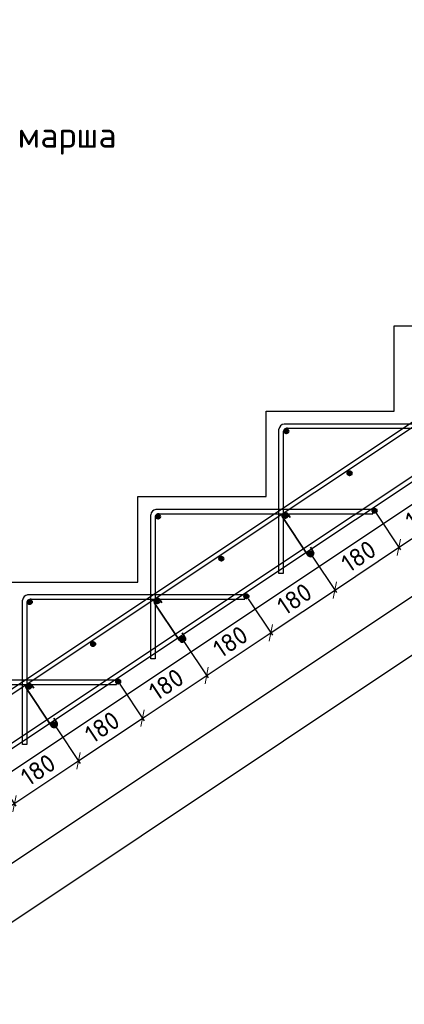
# Model space of a CAD drawing. Header units: millimetres. Extents: x 125896 to 2572636, y -120305 to 130347.
# Tile 111 of 256: x 332966 to 337466, y 91956 to 103482. Entities that reach past the tile are written whole.
import ezdxf

# ---------------------------------------------------------------- set-up
doc = ezdxf.new("R2010")
doc.units = ezdxf.units.MM
doc.linetypes.add('CENTER', pattern=[2, 1.25, -0.25, 0.25, -0.25])
for name, color, linetype, lineweight in [('Арматура', 152, 'Continuous', 40), ('ОСИ', 7, 'CENTER', 15), ('Основная 0.35', 200, 'Continuous', 35), ('Столовая Двери и окна', 7, 'Continuous', 15), ('ТЕКСТ', 7, 'Continuous', 15)]:
    doc.layers.add(name, color=color, linetype=linetype, lineweight=lineweight)
doc.styles.get("Standard").update_dxf_attribs({"font": 'isocpeur.ttf'})
doc.styles.add('ГОСТ', font='isocpeur.ttf')
doc.dimstyles.new('Осевые', dxfattribs={"dimscale": 0.7, "dimtxt": 450, "dimasz": 400, "dimexe": 100, "dimexo": 100, "dimgap": 100, "dimtad": 1, "dimdec": 0, "dimzin": 0, "dimdsep": 46, "dimtxsty": 'Standard', "dimblk": 'OBLIQUE', "dimcen": 9, "dimdle": 100, "dimazin": 0, "dimtm": 1e-09, "dimtfac": 1, "dimtdec": 0, "dimtofl": 0, "dimtmove": 0, "dimatfit": 3, "dimfxl": 1, "dimtolj": 1, "dimtzin": 0, "dimarcsym": 0})

# ---------------------------------------------------------------- blocks, each defined once
blk = doc.blocks.new('_OBLIQUE')
at = {"color": 0, "linetype": 'ByBlock'}
blk.add_line((-0.5, -0.5), (0.5, 0.5), dxfattribs=at)
blk = doc.blocks.new('*D138')
at = {"layer": 'Defpoints', "color": 0, "linetype": 'ByBlock', "lineweight": 20, "ltscale": 13, "transparency": 16777216}
for p in [(342367, 101281, -900), (342986, 100351), (320475, 86687, -900)]:
    blk.add_point(p, dxfattribs=at)
at = {"layer": 'ОСИ', "color": 0, "linetype": 'ByBlock', "lineweight": -2, "ltscale": 13, "transparency": 16777216}
for p, q in [((342386, 101252), (343006, 100322)), ((321066, 85738), (343016, 100371)), ((320495, 86658), (321115, 85728))]:
    blk.add_line(p, q, dxfattribs=at)
at = {"layer": 'ОСИ', "color": 0, "linetype": 'ByBlock', "lineweight": -2, "ltscale": 13, "transparency": 16777216, "xscale": 140, "yscale": 140, "zscale": 140}
for p, rotation in [((342986, 100351), 33.69006752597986), ((321095, 85757), 213.6900675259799)]:
    blk.add_blockref('_OBLIQUE', p, dxfattribs=dict(at, rotation=rotation))
at = {"layer": 'ОСИ', "color": 0, "linetype": 'ByBlock', "ltscale": 13, "transparency": 16777216, "insert": (331944, 93200), "char_height": 210, "attachment_point": 5, "rotation": 33.6901}
blk.add_mtext('\\A1;5262', dxfattribs=at)
blk = doc.blocks.new('*D139')
at = {"layer": 'Defpoints', "color": 0, "linetype": 'ByBlock', "lineweight": 20, "ltscale": 13, "transparency": 16777216}
for p in [(342054, 101708, -996), (343284, 99862), (319497, 86670, -996)]:
    blk.add_point(p, dxfattribs=at)
at = {"layer": 'ОСИ', "color": 0, "linetype": 'ByBlock', "lineweight": -2, "ltscale": 13, "transparency": 16777216}
for p, q in [((342073, 101679), (343304, 99833)), ((320698, 84805), (343313, 99882)), ((319517, 86641), (320747, 84795))]:
    blk.add_line(p, q, dxfattribs=at)
at = {"layer": 'ОСИ', "color": 0, "linetype": 'ByBlock', "lineweight": -2, "ltscale": 13, "transparency": 16777216, "xscale": 140, "yscale": 140, "zscale": 140}
for p, rotation in [((343284, 99862), 33.69006752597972), ((320728, 84824), 213.6900675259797)]:
    blk.add_blockref('_OBLIQUE', p, dxfattribs=dict(at, rotation=rotation))
at = {"layer": 'ОСИ', "color": 0, "linetype": 'ByBlock', "ltscale": 13, "transparency": 16777216, "insert": (331909, 92489), "char_height": 210, "attachment_point": 5, "rotation": 33.6901}
blk.add_mtext('\\A1;5422', dxfattribs=at)
blk = doc.blocks.new('*D156')
at = {"layer": 'Defpoints', "color": 0, "linetype": 'ByBlock', "lineweight": 20, "ltscale": 13, "transparency": 16777216}
for p in [(333369, 95233, 96), (333654, 94805), (332619, 94733, 96)]:
    blk.add_point(p, dxfattribs=at)
at = {"layer": 'ОСИ', "color": 0, "linetype": 'ByBlock', "lineweight": -2, "ltscale": 13, "transparency": 16777216}
for p, q in [((333388, 95204), (333673, 94776)), ((332875, 94286), (333683, 94825)), ((332638, 94704), (332923, 94276))]:
    blk.add_line(p, q, dxfattribs=at)
at = {"layer": 'ОСИ', "color": 0, "linetype": 'ByBlock', "lineweight": -2, "ltscale": 13, "transparency": 16777216, "xscale": 140, "yscale": 140, "zscale": 140}
for p, rotation in [((333654, 94805), 33.69006752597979), ((332904, 94305), 213.6900675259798)]:
    blk.add_blockref('_OBLIQUE', p, dxfattribs=dict(at, rotation=rotation))
at = {"layer": 'ОСИ', "color": 0, "linetype": 'ByBlock', "ltscale": 13, "transparency": 16777216, "insert": (333182, 94701), "char_height": 210, "attachment_point": 5, "rotation": 33.6901}
blk.add_mtext('\\A1;180', dxfattribs=at)
blk = doc.blocks.new('*D157')
at = {"layer": 'Defpoints', "color": 0, "linetype": 'ByBlock', "lineweight": 20, "ltscale": 13, "transparency": 16777216}
for p in [(334119, 95733, 96), (333369, 95233, 96), (334404, 95305)]:
    blk.add_point(p, dxfattribs=at)
at = {"layer": 'ОСИ', "color": 0, "linetype": 'ByBlock', "lineweight": -2, "ltscale": 13, "transparency": 16777216}
for p, q in [((334138, 95704), (334423, 95276)), ((333625, 94786), (334433, 95325)), ((333388, 95204), (333673, 94776))]:
    blk.add_line(p, q, dxfattribs=at)
at = {"layer": 'ОСИ', "color": 0, "linetype": 'ByBlock', "lineweight": -2, "ltscale": 13, "transparency": 16777216, "xscale": 140, "yscale": 140, "zscale": 140}
for p, rotation in [((334404, 95305), 33.69006752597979), ((333654, 94805), 213.6900675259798)]:
    blk.add_blockref('_OBLIQUE', p, dxfattribs=dict(at, rotation=rotation))
at = {"layer": 'ОСИ', "color": 0, "linetype": 'ByBlock', "ltscale": 13, "transparency": 16777216, "insert": (333932, 95201), "char_height": 210, "attachment_point": 5, "rotation": 33.6901}
blk.add_mtext('\\A1;180', dxfattribs=at)
blk = doc.blocks.new('*D158')
at = {"layer": 'Defpoints', "color": 0, "linetype": 'ByBlock', "lineweight": 20, "ltscale": 13, "transparency": 16777216}
for p in [(334869, 96233, 96), (335154, 95805), (334119, 95733, 96)]:
    blk.add_point(p, dxfattribs=at)
at = {"layer": 'ОСИ', "color": 0, "linetype": 'ByBlock', "lineweight": -2, "ltscale": 13, "transparency": 16777216}
for p, q in [((334888, 96204), (335173, 95776)), ((334375, 95286), (335183, 95825)), ((334138, 95704), (334423, 95276))]:
    blk.add_line(p, q, dxfattribs=at)
at = {"layer": 'ОСИ', "color": 0, "linetype": 'ByBlock', "lineweight": -2, "ltscale": 13, "transparency": 16777216, "xscale": 140, "yscale": 140, "zscale": 140}
for p, rotation in [((335154, 95805), 33.69006752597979), ((334404, 95305), 213.6900675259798)]:
    blk.add_blockref('_OBLIQUE', p, dxfattribs=dict(at, rotation=rotation))
at = {"layer": 'ОСИ', "color": 0, "linetype": 'ByBlock', "ltscale": 13, "transparency": 16777216, "insert": (334682, 95701), "char_height": 210, "attachment_point": 5, "rotation": 33.6901}
blk.add_mtext('\\A1;180', dxfattribs=at)
blk = doc.blocks.new('*D159')
at = {"layer": 'Defpoints', "color": 0, "linetype": 'ByBlock', "lineweight": 20, "ltscale": 13, "transparency": 16777216}
for p in [(335619, 96733, 96), (335904, 96305), (334869, 96233, 96)]:
    blk.add_point(p, dxfattribs=at)
at = {"layer": 'ОСИ', "color": 0, "linetype": 'ByBlock', "lineweight": -2, "ltscale": 13, "transparency": 16777216}
for p, q in [((335638, 96704), (335923, 96276)), ((335125, 95786), (335933, 96325)), ((334888, 96204), (335173, 95776))]:
    blk.add_line(p, q, dxfattribs=at)
at = {"layer": 'ОСИ', "color": 0, "linetype": 'ByBlock', "lineweight": -2, "ltscale": 13, "transparency": 16777216, "xscale": 140, "yscale": 140, "zscale": 140}
for p, rotation in [((335904, 96305), 33.69006752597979), ((335154, 95805), 213.6900675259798)]:
    blk.add_blockref('_OBLIQUE', p, dxfattribs=dict(at, rotation=rotation))
at = {"layer": 'ОСИ', "color": 0, "linetype": 'ByBlock', "ltscale": 13, "transparency": 16777216, "insert": (335432, 96201), "char_height": 210, "attachment_point": 5, "rotation": 33.6901}
blk.add_mtext('\\A1;180', dxfattribs=at)
blk = doc.blocks.new('*D160')
at = {"layer": 'Defpoints', "color": 0, "linetype": 'ByBlock', "lineweight": 20, "ltscale": 13, "transparency": 16777216}
for p in [(336369, 97233, 96), (335619, 96733, 96), (336654, 96805)]:
    blk.add_point(p, dxfattribs=at)
at = {"layer": 'ОСИ', "color": 0, "linetype": 'ByBlock', "lineweight": -2, "ltscale": 13, "transparency": 16777216}
for p, q in [((336388, 97204), (336673, 96776)), ((335875, 96286), (336683, 96825)), ((335638, 96704), (335923, 96276))]:
    blk.add_line(p, q, dxfattribs=at)
at = {"layer": 'ОСИ', "color": 0, "linetype": 'ByBlock', "lineweight": -2, "ltscale": 13, "transparency": 16777216, "xscale": 140, "yscale": 140, "zscale": 140}
for p, rotation in [((336654, 96805), 33.69006752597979), ((335904, 96305), 213.6900675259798)]:
    blk.add_blockref('_OBLIQUE', p, dxfattribs=dict(at, rotation=rotation))
at = {"layer": 'ОСИ', "color": 0, "linetype": 'ByBlock', "ltscale": 13, "transparency": 16777216, "insert": (336182, 96701), "char_height": 210, "attachment_point": 5, "rotation": 33.6901}
blk.add_mtext('\\A1;180', dxfattribs=at)
blk = doc.blocks.new('*D161')
at = {"layer": 'Defpoints', "color": 0, "linetype": 'ByBlock', "lineweight": 20, "ltscale": 13, "transparency": 16777216}
for p in [(337119, 97733, 96), (337404, 97305), (336369, 97233, 96)]:
    blk.add_point(p, dxfattribs=at)
at = {"layer": 'ОСИ', "color": 0, "linetype": 'ByBlock', "lineweight": -2, "ltscale": 13, "transparency": 16777216}
for p, q in [((337138, 97704), (337423, 97276)), ((336625, 96786), (337433, 97325)), ((336388, 97204), (336673, 96776))]:
    blk.add_line(p, q, dxfattribs=at)
at = {"layer": 'ОСИ', "color": 0, "linetype": 'ByBlock', "lineweight": -2, "ltscale": 13, "transparency": 16777216, "xscale": 140, "yscale": 140, "zscale": 140}
for p, rotation in [((337404, 97305), 33.69006752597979), ((336654, 96805), 213.6900675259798)]:
    blk.add_blockref('_OBLIQUE', p, dxfattribs=dict(at, rotation=rotation))
at = {"layer": 'ОСИ', "color": 0, "linetype": 'ByBlock', "ltscale": 13, "transparency": 16777216, "insert": (336932, 97201), "char_height": 210, "attachment_point": 5, "rotation": 33.6901}
blk.add_mtext('\\A1;180', dxfattribs=at)
blk = doc.blocks.new('*D162')
at = {"layer": 'Defpoints', "color": 0, "linetype": 'ByBlock', "lineweight": 20, "ltscale": 13, "transparency": 16777216}
for p in [(337869, 98233, 96), (338154, 97805), (337119, 97733, 96)]:
    blk.add_point(p, dxfattribs=at)
at = {"layer": 'ОСИ', "color": 0, "linetype": 'ByBlock', "lineweight": -2, "ltscale": 13, "transparency": 16777216}
for p, q in [((337888, 98204), (338173, 97776)), ((337375, 97286), (338183, 97825)), ((337138, 97704), (337423, 97276))]:
    blk.add_line(p, q, dxfattribs=at)
at = {"layer": 'ОСИ', "color": 0, "linetype": 'ByBlock', "lineweight": -2, "ltscale": 13, "transparency": 16777216, "xscale": 140, "yscale": 140, "zscale": 140}
for p, rotation in [((338154, 97805), 33.69006752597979), ((337404, 97305), 213.6900675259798)]:
    blk.add_blockref('_OBLIQUE', p, dxfattribs=dict(at, rotation=rotation))
at = {"layer": 'ОСИ', "color": 0, "linetype": 'ByBlock', "ltscale": 13, "transparency": 16777216, "insert": (337682, 97701), "char_height": 210, "attachment_point": 5, "rotation": 33.6901}
blk.add_mtext('\\A1;180', dxfattribs=at)

msp = doc.modelspace()

# ---------------------------------------------------------------- hatches: boundary and pattern name
at = {"layer": 'Арматура'}
h = msp.add_hatch(color=256, dxfattribs=at)
edge = h.paths.add_edge_path()
edge.add_arc((336084.5, 98664.2), 25, 0, 360)
h = msp.add_hatch(color=256, dxfattribs=at)
edge = h.paths.add_edge_path()
edge.add_arc((336825.6, 98173), 25, 0, 360)
h = msp.add_hatch(color=256, dxfattribs=at)
edge = h.paths.add_edge_path()
edge.add_arc((337118.7, 97733.4), 25, 0, 360)
h = msp.add_hatch(color=256, dxfattribs=at)
edge = h.paths.add_edge_path()
edge.add_arc((334584.5, 97664.2), 25, 0, 360)
h = msp.add_hatch(color=256, dxfattribs=at)
edge = h.paths.add_edge_path()
edge.add_arc((336075.6, 97673), 25, 0, 360)
h = msp.add_hatch(color=256, dxfattribs=at)
edge = h.paths.add_edge_path()
edge.add_arc((335325.6, 97173), 25, 0, 360)
h = msp.add_hatch(color=256, dxfattribs=at)
edge = h.paths.add_edge_path()
edge.add_arc((336368.7, 97233.4), 25, 0, 360)
h = msp.add_hatch(color=256, dxfattribs=at)
edge = h.paths.add_edge_path()
edge.add_arc((335618.7, 96733.4), 25, 0, 360)
h = msp.add_hatch(color=256, dxfattribs=at)
edge = h.paths.add_edge_path()
edge.add_arc((333084.5, 96664.2), 25, 0, 360)
h = msp.add_hatch(color=256, dxfattribs=at)
edge = h.paths.add_edge_path()
edge.add_arc((334575.6, 96673), 25, 0, 360)
h = msp.add_hatch(color=256, dxfattribs=at)
edge = h.paths.add_edge_path()
edge.add_arc((334868.7, 96233.4), 25, 0, 360)
h = msp.add_hatch(color=256, dxfattribs=at)
edge = h.paths.add_edge_path()
edge.add_arc((333825.6, 96173), 25, 0, 360)
h = msp.add_hatch(color=256, dxfattribs=at)
edge = h.paths.add_edge_path()
edge.add_arc((333075.6, 95673), 25, 0, 360)
h = msp.add_hatch(color=256, dxfattribs=at)
edge = h.paths.add_edge_path()
edge.add_arc((334118.7, 95733.4), 25, 0, 360)
h = msp.add_hatch(color=256, dxfattribs=at)
edge = h.paths.add_edge_path()
edge.add_arc((333368.7, 95233.4), 25, 0, 360)

# ---------------------------------------------------------------- linework, layer by layer
for centre in [(336084.5, 98664.2), (336825.6, 98173), (337118.7, 97733.4, 95.9), (334584.5, 97664.2), (336075.6, 97673), (335325.6, 97173), (336368.7, 97233.4, 95.9), (335618.7, 96733.4, 95.9), (333084.5, 96664.2), (334575.6, 96673), (334868.7, 96233.4, 95.9), (333825.6, 96173), (333075.6, 95673), (334118.7, 95733.4, 95.9), (333368.7, 95233.4, 95.9)]:
    msp.add_circle(centre, 25, dxfattribs=at)
at = {"layer": 'Основная 0.35'}
for p, q in [((336337, 97213.3, 95.9), (336044, 97652.9)), ((336107.3, 97693.1), (336131.1, 97655.6)), ((336400.4, 97253.5, 95.9), (336367, 97306, 95.9)), ((334837, 96213.3, 95.9), (334544, 96652.9)), ((334607.3, 96693.1), (334631.1, 96655.6)), ((334900.4, 96253.5, 95.9), (334867, 96306, 95.9)), ((333107.3, 95693.1), (333131.1, 95655.6)), ((333337, 95213.3, 95.9), (333044, 95652.9)), ((333400.4, 95253.5, 95.9), (333367, 95306, 95.9))]:
    msp.add_line(p, q, dxfattribs=at)
for centre, start, end in [((336075.6, 97673), 32.40892, 212.40892), ((336368.7, 97233.4, 95.9), 212.40892, 32.40892), ((334575.6, 96673), 32.40892, 212.40892), ((334868.7, 96233.4, 95.9), 212.40892, 32.40892), ((333075.6, 95673), 32.40892, 212.40892), ((333368.7, 95233.4, 95.9), 212.40892, 32.40892)]:
    msp.add_arc(centre, 37.5, start, end, dxfattribs=at)
at = {"layer": 'Столовая Двери и окна', "color": 18, "lineweight": 30, "true_color": 0x000000}
msp.add_line((342199.5, 100899.2, -1170), (320599.5, 86499.2, -900), dxfattribs=at)
msp.add_lwpolyline([(332849.5, 96899.2), (334349.5, 96899.2), (334349.5, 97899.2), (335849.5, 97899.2), (335849.5, 98899.2), (337349.5, 98899.2), (337349.5, 99899.2), (338849.5, 99899.2), (338849.5, 100899.2), (340349.5, 100899.2), (340349.5, 101899.2), (341849.5, 101899.2), (341849.5, 101899.2), (343849.5, 101899.2)], dxfattribs=at)
at = {"layer": 'Столовая Двери и окна', "color": 146, "lineweight": 30, "true_color": 0x105689}
for points, elevation in [([(342054, 101707.7), (342026.3, 101749.3), (319469.5, 86711.4), (319497.2, 86669.8)], -995.9), ([(342366.5, 101281), (342338.8, 101322.6), (320447.6, 86728.4), (320475.3, 86686.8)], -900)]:
    msp.add_lwpolyline(points, close=True, dxfattribs=dict(at, elevation=elevation))
for points in [[(336049.5, 98657.2), (336049.5, 96999.2), (335999.5, 96999.2), (335999.5, 98686.8)], [(336093.9, 98699.2), (338599.5, 98699.2), (338599.5, 98749.2), (336059.5, 98749.2), (336059.5, 98749.2), (336059.5, 98749.2)], [(334593.9, 97699.2), (337099.5, 97699.2), (337099.5, 97749.2), (334559.5, 97749.2), (334559.5, 97749.2), (334559.5, 97749.2)], [(334549.5, 97657.2), (334549.5, 95999.2), (334499.5, 95999.2), (334499.5, 97686.8)], [(333093.9, 96699.2), (335599.5, 96699.2), (335599.5, 96749.2), (333059.5, 96749.2), (333059.5, 96749.2), (333059.5, 96749.2)], [(333049.5, 96657.2), (333049.5, 94999.2), (332999.5, 94999.2), (332999.5, 96686.8)], [(331593.9, 95699.2), (334099.5, 95699.2), (334099.5, 95749.2), (331559.5, 95749.2), (331559.5, 95749.2), (331559.5, 95749.2)]]:
    msp.add_lwpolyline(points, dxfattribs=at)
for centre, radius, start, end in [((336068, 98680.9), 68.8, 97.03929, 175.07833), ((336095.6, 98653), 46.3, 86.19482, 184.74031), ((334568, 97680.9), 68.8, 97.03929, 175.07833), ((334595.6, 97653), 46.3, 86.19482, 184.74031), ((333068, 96680.9), 68.8, 97.03929, 175.07833), ((333095.6, 96653), 46.3, 86.19482, 184.74031)]:
    msp.add_arc(centre, radius, start, end, dxfattribs=at)

# ---------------------------------------------------------------- texts
at = {"insert": (226281.3, 113282.4), "char_height": 250, "attachment_point": 1, "style": 'ГОСТ'}
msp.add_mtext_dynamic_manual_height_columns('\\A1;\\pi9384.38;{\\H1.5152x;\\P\\pi1250;Общие указания\\P\\pi250;}1.^IРабочая документация разработана в соответствии с заданием на проектирование, требованиями действующих технических регламентов, стандартов, сводов правил и других документов, содержащих установленные требования.\\P2.^IРабочая документация выполнена в соответствии со следующими нормативными и техническими документами:\\P-^IСП 20.13330.2016 "Нагрузки и Воздействия";\\P-^IСП 63.13330.2012 "Бетонные и железобетонные конструкции. Основные положения";\\P-^IСП 22.13330.2016 "Основания зданий и сооружений";\\P-^IСП 45.13330.2012 "Земляные сооружения, основания и фундаменты".\\P3.   За относительную отметку 0,000 принята отметка чистого пола первого этажа.\\P4.^IПеречень видов работ, для которых необходимо составлять акты освидетельствования скрытых работ:\\P-^Iармирование конструкций;\\P-^Iосвидетельствование опалубки перед бетонированием;\\P-^Iвыполнение сварочных работ;\\P-^Iотбор контрольных проб бетона;\\P-^Iсоответствие законченных железобетонных конструкций проекту с отображением качества работ;\\P-^Iустройство монолитных конструкций, выполняемых в зимнее время;  \\P\\pi0;  -    устройство гидроизоляции;\\P\\pi250;-^Iуплотнение грунтов и обратную засыпку.\\PЗапрещается выполнение последующих работ при отсутствии актов освидетельствования предшествующих скрытых работ во всех случаях.\\P\\pi0;        5. Проект рассчитан на производство работ в период положительных температур. В случае выполнения работ при отрицательных температурах необходимо выполнять требования СНиП часть 3 по производству работ и ППР.\\P        6. При минимальной температуре воздуха до минус 15°С допускается: выдерживание бетона в конструкции методом термоса, при предварительном разогреве бетонной смеси, форсированный электроразогрев бетона в конструкции с повторным уплотнением.\\P\\pi250;При минимальной температуре воздуха до минус 25°С допускается: обогрев бетона в греющей опалубке с помощью низкотемпературных электронагревателей, электродный сквозной прогрев бетона, электрообогрев с помощью греющего провода.\\P\\pi0;7. При отрицательной температуре воздуха уплотнение грунта обратной засыпки в траншеях должно \\Pосуществляться до достижения коэффициента уплотнения 0,98. \\PВремя уплотнения грунта в зависимости от температуры воздуха: \\P\\pi250;-^Iпри t{\\H0.7x;\\So^ ;}-5, 90-120 минут; при t{\\H0.7x;\\So^ ;\\H1.42857x;-10, 60-90 минут; }при t{\\H0.7x;\\So^ ;\\H1.42857x;-20, 40-60 минут; }при t{\\H0.7x;\\So^ ;\\H1.42857x;-30, 20-30 минут;\\P\\pi0;Работы по выполнению насыпей и обратных засыпок при отрицательных температурах должны производить с учетом следующих требований:\\P\\pi250;-^Iподготовку поверхности (основания) насыпи и обратных засыпок следует выполнять с полным удалением снега, льда, промерзшего слоя слабого и пучинистого грунта на всю его глубину;\\P-^Iотсыпку в насыпь и обратные засыпки грунтов необходимо производить при их природной влажности и в талом состоянии с содержанием комьев мерзлого грунта, не превышающим требований, приведенных в приложении М СП 45.13330.2017. Свод правил. Земляные сооружения, основания и фундаменты., и, как правило, на не промерзшие ранее отсыпанные и уплотненные слои. В отдельных случаях при согласовании с автором проекта допускается грунты отсыпать на непучинистые грунты, промерзшие на глубину не более 15 см;\\P-^Iпри пониженной влажности отсыпанных грунтов для их уплотнения следует применять более тяжелое грунтоуплотняющее оборудование; \\P-^Iработы по отсыпке и уплотнению каждого слоя должны выполнять в течение одной рабочей смены; - при выполнении насыпей из глинистых грунтов при обильном снеговыпадении все работы должны быть прекращены; - перерывы в работах по выполнению насыпей и обратных засыпок допускаются только при условиях, что за время перерыва глубина промерзания ранее уплотненных пучинистых грунтов не превысит 15 см или на время перерыва ранее уплотненные грунты утепляются специальными средствами (например, маловлажным рыхлым грунтом, который в последующем удаляется); - все работы по отсыпке грунтов и их уплотнению выполняют с повышенной интенсивностью.}', width=20474.372, gutter_width=5800, heights=[24436.9], dxfattribs=at)
at = {"layer": 'ТЕКСТ', "lineweight": 25}
msp.add_text('Армирование лестничного марша', height=300, dxfattribs=at).set_placement((327723.6, 101983.4))

# ---------------------------------------------------------------- dimensions: what is measured, and where the dimension line sits
at = {"layer": 'ОСИ', "linetype": 'ByBlock', "ltscale": 13}
for p1, p2, distance, picture, middle in [((319497.2, 86669.8, -995.9), (342054, 101707.7, -995.9), -2218, '*D139', (331908.9, 92488.8)), ((320475.3, 86686.8, -900), (342366.5, 101281, -900), -1117.5, '*D138', (331943.7, 93199.7)), ((337118.7, 97733.4, 95.9), (337868.7, 98233.4, 95.9), -514.5, '*D162', (337682, 97700.9)), ((336368.7, 97233.4, 95.9), (337118.7, 97733.4, 95.9), -514.5, '*D161', (336932, 97200.9)), ((335618.7, 96733.4, 95.9), (336368.7, 97233.4, 95.9), -514.5, '*D160', (336182, 96700.9)), ((334868.7, 96233.4, 95.9), (335618.7, 96733.4, 95.9), -514.5, '*D159', (335432, 96200.9)), ((334118.7, 95733.4, 95.9), (334868.7, 96233.4, 95.9), -514.5, '*D158', (334682, 95700.9)), ((333368.7, 95233.4, 95.9), (334118.7, 95733.4, 95.9), -514.5, '*D157', (333932, 95200.9)), ((332618.7, 94733.4, 95.9), (333368.7, 95233.4, 95.9), -514.5, '*D156', (333182, 94700.9))]:
    dim = msp.add_aligned_dim(p1=p1, p2=p2, distance=distance, dimstyle='Осевые', override={"dimtxt": 300, "dimasz": 200, "dimexe": 50, "dimexo": 50, "dimlfac": 0.2, "dimdle": 50, "dimtmove": 1}, dxfattribs=at)
    dim.commit()
    dim.dimension.update_dxf_attribs({"geometry": picture, "text_midpoint": middle})

doc.saveas('drawing.dxf')
